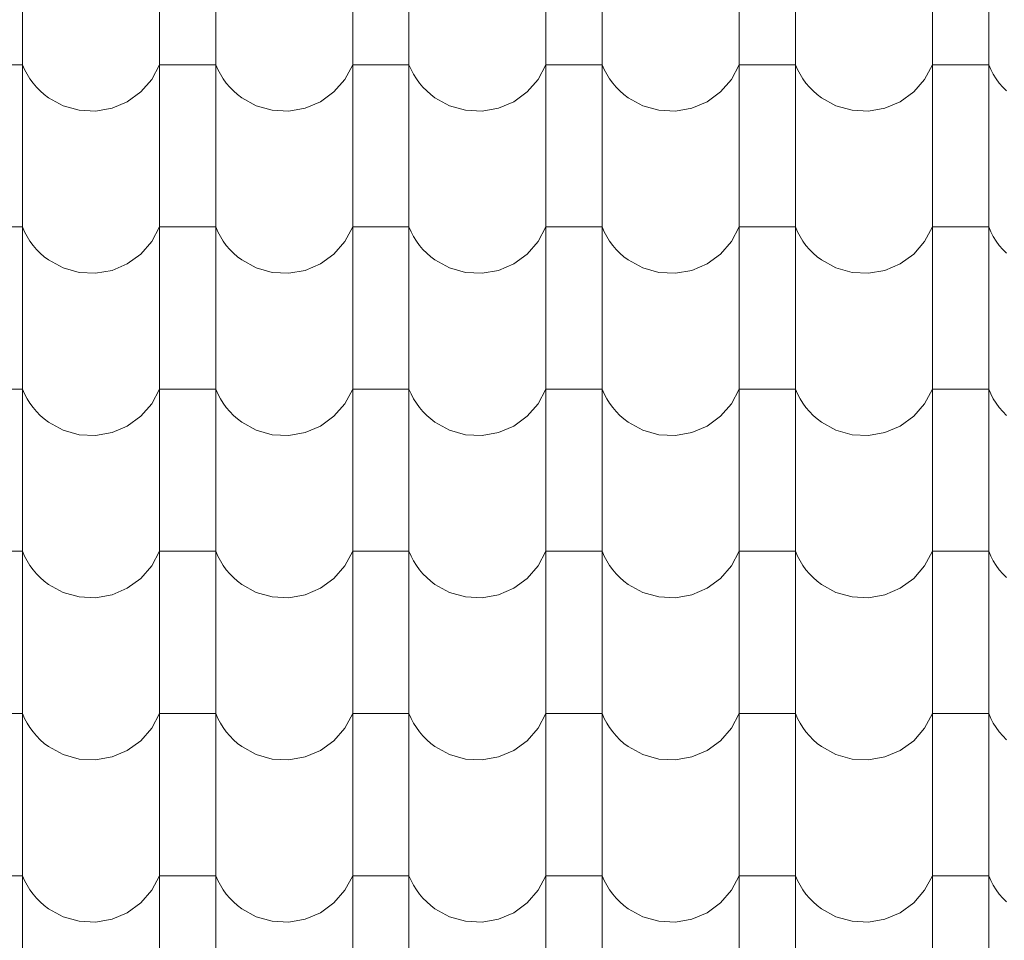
# Model space of a CAD drawing. Header units: millimetres. Extents: x -29624 to 9939, y -6894 to 6495.
# Tile 170 of 243: x 1536 to 1704, y -5318 to -5161. Entities that reach past the tile are written whole.
import ezdxf

# ---------------------------------------------------------------- set-up
doc = ezdxf.new("R2010")
doc.units = ezdxf.units.MM
doc.header["$MEASUREMENT"] = 0
doc.layers.add('990-D Import IFC', color=7, linetype='Continuous')

# ---------------------------------------------------------------- blocks, each defined once
blk = doc.blocks.new('*X1830', base_point=(515069.4, 47309.9))
at = {"layer": '990-D Import IFC', "color": 251, "linetype": 'Continuous', "lineweight": 13, "true_color": 0x6a6a6a}
for p, q in [((525347.5, -39391.1), (525347.5, -39668.1)), ((525581.4, -39391.1), (525581.4, -39668.1)), ((525677.5, -39391.1), (525677.5, -39668.1)), ((525911.4, -39391.1), (525911.4, -39668.1)), ((526007.5, -39391.1), (526007.5, -39668.1)), ((526241.4, -39391.1), (526241.4, -39668.1)), ((526337.5, -39391.1), (526337.5, -39668.1)), ((526571.4, -39391.1), (526571.4, -39668.1)), ((526667.5, -39391.1), (526667.5, -39668.1)), ((526901.4, -39391.1), (526901.4, -39668.1)), ((526997.5, -39391.1), (526997.5, -39668.1)), ((525347.5, -39499.2), (525299.4, -39499.2)), ((525347.5, -39499.2), (525351.1, -39507.5)), ((525351.1, -39507.5), (525355.4, -39515.6)), ((525568.1, -39524.2), (525581.4, -39499.2)), ((525629.4, -39499.2), (525581.4, -39499.2)), ((525677.5, -39499.2), (525629.4, -39499.2)), ((525677.5, -39499.2), (525681.1, -39507.5)), ((525681.1, -39507.5), (525685.4, -39515.6)), ((525898.1, -39524.2), (525911.4, -39499.2)), ((525959.4, -39499.2), (525911.4, -39499.2)), ((526007.5, -39499.2), (525959.4, -39499.2)), ((526007.5, -39499.2), (526011.1, -39507.5)), ((526011.1, -39507.5), (526015.4, -39515.6)), ((526228.1, -39524.2), (526241.4, -39499.2)), ((526289.4, -39499.2), (526241.4, -39499.2)), ((526337.5, -39499.2), (526289.4, -39499.2)), ((526337.5, -39499.2), (526341.1, -39507.5)), ((526341.1, -39507.5), (526345.4, -39515.6)), ((526558.1, -39524.2), (526571.4, -39499.2)), ((526619.4, -39499.2), (526571.4, -39499.2)), ((526667.5, -39499.2), (526619.4, -39499.2)), ((526667.5, -39499.2), (526671.1, -39507.5)), ((526671.1, -39507.5), (526675.4, -39515.6)), ((526888.1, -39524.2), (526901.4, -39499.2)), ((526949.4, -39499.2), (526901.4, -39499.2)), ((526997.5, -39499.2), (526949.4, -39499.2)), ((526997.5, -39499.2), (527001.1, -39507.5)), ((527001.1, -39507.5), (527005.4, -39515.6)), ((525355.4, -39515.6), (525360.2, -39523.3)), ((525360.2, -39523.3), (525365.5, -39530.7)), ((525549.4, -39545.7), (525568.1, -39524.2)), ((525685.4, -39515.6), (525690.2, -39523.3)), ((525690.2, -39523.3), (525695.5, -39530.7)), ((525879.4, -39545.7), (525898.1, -39524.2)), ((526015.4, -39515.6), (526020.2, -39523.3)), ((526020.2, -39523.3), (526025.5, -39530.7)), ((526209.4, -39545.7), (526228.1, -39524.2)), ((526345.4, -39515.6), (526350.2, -39523.3)), ((526350.2, -39523.3), (526355.5, -39530.7)), ((526539.4, -39545.7), (526558.1, -39524.2)), ((526675.4, -39515.6), (526680.2, -39523.3)), ((526680.2, -39523.3), (526685.5, -39530.7)), ((526869.4, -39545.7), (526888.1, -39524.2)), ((527005.4, -39515.6), (527010.2, -39523.3)), ((527010.2, -39523.3), (527015.5, -39530.7)), ((525365.5, -39530.7), (525371.4, -39537.6)), ((525371.4, -39537.6), (525377.8, -39544.1)), ((525377.8, -39544.1), (525384.6, -39550.2)), ((525526.5, -39562.4), (525549.4, -39545.7)), ((525695.5, -39530.7), (525701.4, -39537.6)), ((525701.4, -39537.6), (525707.8, -39544.1)), ((525707.8, -39544.1), (525714.6, -39550.2)), ((525856.5, -39562.4), (525879.4, -39545.7)), ((526025.5, -39530.7), (526031.4, -39537.6)), ((526031.4, -39537.6), (526037.8, -39544.1)), ((526037.8, -39544.1), (526044.6, -39550.2)), ((526186.5, -39562.4), (526209.4, -39545.7)), ((526355.5, -39530.7), (526361.4, -39537.6)), ((526361.4, -39537.6), (526367.8, -39544.1)), ((526367.8, -39544.1), (526374.6, -39550.2)), ((526516.5, -39562.4), (526539.4, -39545.7)), ((526685.5, -39530.7), (526691.4, -39537.6)), ((526691.4, -39537.6), (526697.8, -39544.1)), ((526697.8, -39544.1), (526704.6, -39550.2)), ((526846.5, -39562.4), (526869.4, -39545.7)), ((527015.5, -39530.7), (527021.4, -39537.6)), ((527021.4, -39537.6), (527027.8, -39544.1)), ((525384.6, -39550.2), (525391.9, -39555.7)), ((525391.9, -39555.7), (525416.7, -39569.4)), ((525500.4, -39573.5), (525526.5, -39562.4)), ((525714.6, -39550.2), (525721.9, -39555.7)), ((525721.9, -39555.7), (525746.7, -39569.4)), ((525830.4, -39573.5), (525856.5, -39562.4)), ((526044.6, -39550.2), (526051.9, -39555.7)), ((526051.9, -39555.7), (526076.7, -39569.4)), ((526160.4, -39573.5), (526186.5, -39562.4)), ((526374.6, -39550.2), (526381.9, -39555.7)), ((526381.9, -39555.7), (526406.7, -39569.4)), ((526490.4, -39573.5), (526516.5, -39562.4)), ((526704.6, -39550.2), (526711.9, -39555.7)), ((526711.9, -39555.7), (526736.7, -39569.4)), ((526820.4, -39573.5), (526846.5, -39562.4)), ((525416.7, -39569.4), (525444.1, -39577.1)), ((525444.1, -39577.1), (525472.4, -39578.5)), ((525472.4, -39578.5), (525500.4, -39573.5)), ((525746.7, -39569.4), (525774.1, -39577.1)), ((525774.1, -39577.1), (525802.4, -39578.5)), ((525802.4, -39578.5), (525830.4, -39573.5)), ((526076.7, -39569.4), (526104.1, -39577.1)), ((526104.1, -39577.1), (526132.4, -39578.5)), ((526132.4, -39578.5), (526160.4, -39573.5)), ((526406.7, -39569.4), (526434.1, -39577.1)), ((526434.1, -39577.1), (526462.4, -39578.5)), ((526462.4, -39578.5), (526490.4, -39573.5)), ((526736.7, -39569.4), (526764.1, -39577.1)), ((526764.1, -39577.1), (526792.4, -39578.5)), ((526792.4, -39578.5), (526820.4, -39573.5)), ((525347.5, -39668.1), (525347.5, -39945.1)), ((525581.4, -39668.1), (525581.4, -39945.1)), ((525677.5, -39668.1), (525677.5, -39945.1)), ((525911.4, -39668.1), (525911.4, -39945.1)), ((526007.5, -39668.1), (526007.5, -39945.1)), ((526241.4, -39668.1), (526241.4, -39945.1)), ((526337.5, -39668.1), (526337.5, -39945.1)), ((526571.4, -39668.1), (526571.4, -39945.1)), ((526667.5, -39668.1), (526667.5, -39945.1)), ((526901.4, -39668.1), (526901.4, -39945.1)), ((526997.5, -39668.1), (526997.5, -39945.1)), ((525347.5, -39776.2), (525299.4, -39776.2)), ((525347.5, -39776.2), (525351.1, -39784.5)), ((525568.1, -39801.2), (525581.4, -39776.2)), ((525629.4, -39776.2), (525581.4, -39776.2)), ((525677.5, -39776.2), (525629.4, -39776.2)), ((525677.5, -39776.2), (525681.1, -39784.5)), ((525898.1, -39801.2), (525911.4, -39776.2)), ((525959.4, -39776.2), (525911.4, -39776.2)), ((526007.5, -39776.2), (525959.4, -39776.2)), ((526007.5, -39776.2), (526011.1, -39784.5)), ((526228.1, -39801.2), (526241.4, -39776.2)), ((526289.4, -39776.2), (526241.4, -39776.2)), ((526337.5, -39776.2), (526289.4, -39776.2)), ((526337.5, -39776.2), (526341.1, -39784.5)), ((526558.1, -39801.2), (526571.4, -39776.2)), ((526619.4, -39776.2), (526571.4, -39776.2)), ((526667.5, -39776.2), (526619.4, -39776.2)), ((526667.5, -39776.2), (526671.1, -39784.5)), ((526888.1, -39801.2), (526901.4, -39776.2)), ((526949.4, -39776.2), (526901.4, -39776.2)), ((526997.5, -39776.2), (526949.4, -39776.2)), ((526997.5, -39776.2), (527001.1, -39784.5)), ((525351.1, -39784.5), (525355.4, -39792.6)), ((525355.4, -39792.6), (525360.2, -39800.3)), ((525681.1, -39784.5), (525685.4, -39792.6)), ((525685.4, -39792.6), (525690.2, -39800.3)), ((526011.1, -39784.5), (526015.4, -39792.6)), ((526015.4, -39792.6), (526020.2, -39800.3)), ((526341.1, -39784.5), (526345.4, -39792.6)), ((526345.4, -39792.6), (526350.2, -39800.3)), ((526671.1, -39784.5), (526675.4, -39792.6)), ((526675.4, -39792.6), (526680.2, -39800.3)), ((527001.1, -39784.5), (527005.4, -39792.6)), ((527005.4, -39792.6), (527010.2, -39800.3)), ((525360.2, -39800.3), (525365.5, -39807.7)), ((525365.5, -39807.7), (525371.4, -39814.6)), ((525371.4, -39814.6), (525377.8, -39821.1)), ((525549.4, -39822.7), (525568.1, -39801.2)), ((525690.2, -39800.3), (525695.5, -39807.7)), ((525695.5, -39807.7), (525701.4, -39814.6)), ((525701.4, -39814.6), (525707.8, -39821.1)), ((525879.4, -39822.7), (525898.1, -39801.2)), ((526020.2, -39800.3), (526025.5, -39807.7)), ((526025.5, -39807.7), (526031.4, -39814.6)), ((526031.4, -39814.6), (526037.8, -39821.1)), ((526209.4, -39822.7), (526228.1, -39801.2)), ((526350.2, -39800.3), (526355.5, -39807.7)), ((526355.5, -39807.7), (526361.4, -39814.6)), ((526361.4, -39814.6), (526367.8, -39821.1)), ((526539.4, -39822.7), (526558.1, -39801.2)), ((526680.2, -39800.3), (526685.5, -39807.7)), ((526685.5, -39807.7), (526691.4, -39814.6)), ((526691.4, -39814.6), (526697.8, -39821.1)), ((526869.4, -39822.7), (526888.1, -39801.2)), ((527010.2, -39800.3), (527015.5, -39807.7)), ((527015.5, -39807.7), (527021.4, -39814.6)), ((527021.4, -39814.6), (527027.8, -39821.1)), ((525377.8, -39821.1), (525384.6, -39827.2)), ((525384.6, -39827.2), (525391.9, -39832.7)), ((525391.9, -39832.7), (525416.7, -39846.4)), ((525526.5, -39839.4), (525549.4, -39822.7)), ((525707.8, -39821.1), (525714.6, -39827.2)), ((525714.6, -39827.2), (525721.9, -39832.7)), ((525721.9, -39832.7), (525746.7, -39846.4)), ((525856.5, -39839.4), (525879.4, -39822.7)), ((526037.8, -39821.1), (526044.6, -39827.2)), ((526044.6, -39827.2), (526051.9, -39832.7)), ((526051.9, -39832.7), (526076.7, -39846.4)), ((526186.5, -39839.4), (526209.4, -39822.7)), ((526367.8, -39821.1), (526374.6, -39827.2)), ((526374.6, -39827.2), (526381.9, -39832.7)), ((526381.9, -39832.7), (526406.7, -39846.4)), ((526516.5, -39839.4), (526539.4, -39822.7)), ((526697.8, -39821.1), (526704.6, -39827.2)), ((526704.6, -39827.2), (526711.9, -39832.7)), ((526711.9, -39832.7), (526736.7, -39846.4)), ((526846.5, -39839.4), (526869.4, -39822.7)), ((525416.7, -39846.4), (525444.1, -39854.1)), ((525500.4, -39850.5), (525526.5, -39839.4)), ((525746.7, -39846.4), (525774.1, -39854.1)), ((525830.4, -39850.5), (525856.5, -39839.4)), ((526076.7, -39846.4), (526104.1, -39854.1)), ((526160.4, -39850.5), (526186.5, -39839.4)), ((526406.7, -39846.4), (526434.1, -39854.1)), ((526490.4, -39850.5), (526516.5, -39839.4)), ((526736.7, -39846.4), (526764.1, -39854.1)), ((526820.4, -39850.5), (526846.5, -39839.4)), ((525444.1, -39854.1), (525472.4, -39855.5)), ((525472.4, -39855.5), (525500.4, -39850.5)), ((525774.1, -39854.1), (525802.4, -39855.5)), ((525802.4, -39855.5), (525830.4, -39850.5)), ((526104.1, -39854.1), (526132.4, -39855.5)), ((526132.4, -39855.5), (526160.4, -39850.5)), ((526434.1, -39854.1), (526462.4, -39855.5)), ((526462.4, -39855.5), (526490.4, -39850.5)), ((526764.1, -39854.1), (526792.4, -39855.5)), ((526792.4, -39855.5), (526820.4, -39850.5)), ((525347.5, -39945.1), (525347.5, -40222.1)), ((525581.4, -39945.1), (525581.4, -40222.1)), ((525677.5, -39945.1), (525677.5, -40222.1)), ((525911.4, -39945.1), (525911.4, -40222.1)), ((526007.5, -39945.1), (526007.5, -40222.1)), ((526241.4, -39945.1), (526241.4, -40222.1)), ((526337.5, -39945.1), (526337.5, -40222.1)), ((526571.4, -39945.1), (526571.4, -40222.1)), ((526667.5, -39945.1), (526667.5, -40222.1)), ((526901.4, -39945.1), (526901.4, -40222.1)), ((526997.5, -39945.1), (526997.5, -40222.1)), ((525347.5, -40053.2), (525299.4, -40053.2)), ((525347.5, -40053.2), (525351.1, -40061.5)), ((525351.1, -40061.5), (525355.4, -40069.6)), ((525568.1, -40078.2), (525581.4, -40053.2)), ((525629.4, -40053.2), (525581.4, -40053.2)), ((525677.5, -40053.2), (525629.4, -40053.2)), ((525677.5, -40053.2), (525681.1, -40061.5)), ((525681.1, -40061.5), (525685.4, -40069.6)), ((525898.1, -40078.2), (525911.4, -40053.2)), ((525959.4, -40053.2), (525911.4, -40053.2)), ((526007.5, -40053.2), (525959.4, -40053.2)), ((526007.5, -40053.2), (526011.1, -40061.5)), ((526011.1, -40061.5), (526015.4, -40069.6)), ((526228.1, -40078.2), (526241.4, -40053.2)), ((526289.4, -40053.2), (526241.4, -40053.2)), ((526337.5, -40053.2), (526289.4, -40053.2)), ((526337.5, -40053.2), (526341.1, -40061.5)), ((526341.1, -40061.5), (526345.4, -40069.6)), ((526558.1, -40078.2), (526571.4, -40053.2)), ((526619.4, -40053.2), (526571.4, -40053.2)), ((526667.5, -40053.2), (526619.4, -40053.2)), ((526667.5, -40053.2), (526671.1, -40061.5)), ((526671.1, -40061.5), (526675.4, -40069.6)), ((526888.1, -40078.2), (526901.4, -40053.2)), ((526949.4, -40053.2), (526901.4, -40053.2)), ((526997.5, -40053.2), (526949.4, -40053.2)), ((526997.5, -40053.2), (527001.1, -40061.5)), ((527001.1, -40061.5), (527005.4, -40069.6)), ((525355.4, -40069.6), (525360.2, -40077.3)), ((525360.2, -40077.3), (525365.5, -40084.7)), ((525365.5, -40084.7), (525371.4, -40091.6)), ((525549.4, -40099.7), (525568.1, -40078.2)), ((525685.4, -40069.6), (525690.2, -40077.3)), ((525690.2, -40077.3), (525695.5, -40084.7)), ((525695.5, -40084.7), (525701.4, -40091.6)), ((525879.4, -40099.7), (525898.1, -40078.2)), ((526015.4, -40069.6), (526020.2, -40077.3)), ((526020.2, -40077.3), (526025.5, -40084.7)), ((526025.5, -40084.7), (526031.4, -40091.6)), ((526209.4, -40099.7), (526228.1, -40078.2)), ((526345.4, -40069.6), (526350.2, -40077.3)), ((526350.2, -40077.3), (526355.5, -40084.7)), ((526355.5, -40084.7), (526361.4, -40091.6)), ((526539.4, -40099.7), (526558.1, -40078.2)), ((526675.4, -40069.6), (526680.2, -40077.3)), ((526680.2, -40077.3), (526685.5, -40084.7)), ((526685.5, -40084.7), (526691.4, -40091.6)), ((526869.4, -40099.7), (526888.1, -40078.2)), ((527005.4, -40069.6), (527010.2, -40077.3)), ((527010.2, -40077.3), (527015.5, -40084.7)), ((527015.5, -40084.7), (527021.4, -40091.6)), ((525371.4, -40091.6), (525377.8, -40098.1)), ((525377.8, -40098.1), (525384.6, -40104.2)), ((525526.5, -40116.4), (525549.4, -40099.7)), ((525701.4, -40091.6), (525707.8, -40098.1)), ((525707.8, -40098.1), (525714.6, -40104.2)), ((525856.5, -40116.4), (525879.4, -40099.7)), ((526031.4, -40091.6), (526037.8, -40098.1)), ((526037.8, -40098.1), (526044.6, -40104.2)), ((526186.5, -40116.4), (526209.4, -40099.7)), ((526361.4, -40091.6), (526367.8, -40098.1)), ((526367.8, -40098.1), (526374.6, -40104.2)), ((526516.5, -40116.4), (526539.4, -40099.7)), ((526691.4, -40091.6), (526697.8, -40098.1)), ((526697.8, -40098.1), (526704.6, -40104.2)), ((526846.5, -40116.4), (526869.4, -40099.7)), ((527021.4, -40091.6), (527027.8, -40098.1)), ((525384.6, -40104.2), (525391.9, -40109.7)), ((525391.9, -40109.7), (525416.7, -40123.4)), ((525500.4, -40127.5), (525526.5, -40116.4)), ((525714.6, -40104.2), (525721.9, -40109.7)), ((525721.9, -40109.7), (525746.7, -40123.4)), ((525830.4, -40127.5), (525856.5, -40116.4)), ((526044.6, -40104.2), (526051.9, -40109.7)), ((526051.9, -40109.7), (526076.7, -40123.4)), ((526160.4, -40127.5), (526186.5, -40116.4)), ((526374.6, -40104.2), (526381.9, -40109.7)), ((526381.9, -40109.7), (526406.7, -40123.4)), ((526490.4, -40127.5), (526516.5, -40116.4)), ((526704.6, -40104.2), (526711.9, -40109.7)), ((526711.9, -40109.7), (526736.7, -40123.4)), ((526820.4, -40127.5), (526846.5, -40116.4)), ((525416.7, -40123.4), (525444.1, -40131.1)), ((525444.1, -40131.1), (525472.4, -40132.5)), ((525472.4, -40132.5), (525500.4, -40127.5)), ((525746.7, -40123.4), (525774.1, -40131.1)), ((525774.1, -40131.1), (525802.4, -40132.5)), ((525802.4, -40132.5), (525830.4, -40127.5)), ((526076.7, -40123.4), (526104.1, -40131.1)), ((526104.1, -40131.1), (526132.4, -40132.5)), ((526132.4, -40132.5), (526160.4, -40127.5)), ((526406.7, -40123.4), (526434.1, -40131.1)), ((526434.1, -40131.1), (526462.4, -40132.5)), ((526462.4, -40132.5), (526490.4, -40127.5)), ((526736.7, -40123.4), (526764.1, -40131.1)), ((526764.1, -40131.1), (526792.4, -40132.5)), ((526792.4, -40132.5), (526820.4, -40127.5)), ((525347.5, -40222.1), (525347.5, -40499.1)), ((525581.4, -40222.1), (525581.4, -40499.1)), ((525677.5, -40222.1), (525677.5, -40499.1)), ((525911.4, -40222.1), (525911.4, -40499.1)), ((526007.5, -40222.1), (526007.5, -40499.1)), ((526241.4, -40222.1), (526241.4, -40499.1)), ((526337.5, -40222.1), (526337.5, -40499.1)), ((526571.4, -40222.1), (526571.4, -40499.1)), ((526667.5, -40222.1), (526667.5, -40499.1)), ((526901.4, -40222.1), (526901.4, -40499.1)), ((526997.5, -40222.1), (526997.5, -40499.1)), ((525347.5, -40330.2), (525299.4, -40330.2)), ((525347.5, -40330.2), (525351.1, -40338.5)), ((525568.1, -40355.2), (525581.4, -40330.2)), ((525629.4, -40330.2), (525581.4, -40330.2)), ((525677.5, -40330.2), (525629.4, -40330.2)), ((525677.5, -40330.2), (525681.1, -40338.5)), ((525898.1, -40355.2), (525911.4, -40330.2)), ((525959.4, -40330.2), (525911.4, -40330.2)), ((526007.5, -40330.2), (525959.4, -40330.2)), ((526007.5, -40330.2), (526011.1, -40338.5)), ((526228.1, -40355.2), (526241.4, -40330.2)), ((526289.4, -40330.2), (526241.4, -40330.2)), ((526337.5, -40330.2), (526289.4, -40330.2)), ((526337.5, -40330.2), (526341.1, -40338.5)), ((526558.1, -40355.2), (526571.4, -40330.2)), ((526619.4, -40330.2), (526571.4, -40330.2)), ((526667.5, -40330.2), (526619.4, -40330.2)), ((526667.5, -40330.2), (526671.1, -40338.5)), ((526888.1, -40355.2), (526901.4, -40330.2)), ((526949.4, -40330.2), (526901.4, -40330.2)), ((526997.5, -40330.2), (526949.4, -40330.2)), ((526997.5, -40330.2), (527001.1, -40338.5)), ((525351.1, -40338.5), (525355.4, -40346.6)), ((525355.4, -40346.6), (525360.2, -40354.3)), ((525360.2, -40354.3), (525365.5, -40361.7)), ((525681.1, -40338.5), (525685.4, -40346.6)), ((525685.4, -40346.6), (525690.2, -40354.3)), ((525690.2, -40354.3), (525695.5, -40361.7)), ((526011.1, -40338.5), (526015.4, -40346.6)), ((526015.4, -40346.6), (526020.2, -40354.3)), ((526020.2, -40354.3), (526025.5, -40361.7)), ((526341.1, -40338.5), (526345.4, -40346.6)), ((526345.4, -40346.6), (526350.2, -40354.3)), ((526350.2, -40354.3), (526355.5, -40361.7)), ((526671.1, -40338.5), (526675.4, -40346.6)), ((526675.4, -40346.6), (526680.2, -40354.3)), ((526680.2, -40354.3), (526685.5, -40361.7)), ((527001.1, -40338.5), (527005.4, -40346.6)), ((527005.4, -40346.6), (527010.2, -40354.3)), ((527010.2, -40354.3), (527015.5, -40361.7)), ((525365.5, -40361.7), (525371.4, -40368.6)), ((525371.4, -40368.6), (525377.8, -40375.1)), ((525549.4, -40376.7), (525568.1, -40355.2)), ((525695.5, -40361.7), (525701.4, -40368.6)), ((525701.4, -40368.6), (525707.8, -40375.1)), ((525879.4, -40376.7), (525898.1, -40355.2)), ((526025.5, -40361.7), (526031.4, -40368.6)), ((526031.4, -40368.6), (526037.8, -40375.1)), ((526209.4, -40376.7), (526228.1, -40355.2)), ((526355.5, -40361.7), (526361.4, -40368.6)), ((526361.4, -40368.6), (526367.8, -40375.1)), ((526539.4, -40376.7), (526558.1, -40355.2)), ((526685.5, -40361.7), (526691.4, -40368.6)), ((526691.4, -40368.6), (526697.8, -40375.1)), ((526869.4, -40376.7), (526888.1, -40355.2)), ((527015.5, -40361.7), (527021.4, -40368.6)), ((527021.4, -40368.6), (527027.8, -40375.1)), ((525377.8, -40375.1), (525384.6, -40381.2)), ((525384.6, -40381.2), (525391.9, -40386.7)), ((525391.9, -40386.7), (525416.7, -40400.4)), ((525526.5, -40393.4), (525549.4, -40376.7)), ((525707.8, -40375.1), (525714.6, -40381.2)), ((525714.6, -40381.2), (525721.9, -40386.7)), ((525721.9, -40386.7), (525746.7, -40400.4)), ((525856.5, -40393.4), (525879.4, -40376.7)), ((526037.8, -40375.1), (526044.6, -40381.2)), ((526044.6, -40381.2), (526051.9, -40386.7)), ((526051.9, -40386.7), (526076.7, -40400.4)), ((526186.5, -40393.4), (526209.4, -40376.7)), ((526367.8, -40375.1), (526374.6, -40381.2)), ((526374.6, -40381.2), (526381.9, -40386.7)), ((526381.9, -40386.7), (526406.7, -40400.4)), ((526516.5, -40393.4), (526539.4, -40376.7)), ((526697.8, -40375.1), (526704.6, -40381.2)), ((526704.6, -40381.2), (526711.9, -40386.7)), ((526711.9, -40386.7), (526736.7, -40400.4)), ((526846.5, -40393.4), (526869.4, -40376.7)), ((525416.7, -40400.4), (525444.1, -40408.1)), ((525472.4, -40409.5), (525500.4, -40404.5)), ((525500.4, -40404.5), (525526.5, -40393.4)), ((525746.7, -40400.4), (525774.1, -40408.1)), ((525802.4, -40409.5), (525830.4, -40404.5)), ((525830.4, -40404.5), (525856.5, -40393.4)), ((526076.7, -40400.4), (526104.1, -40408.1)), ((526132.4, -40409.5), (526160.4, -40404.5)), ((526160.4, -40404.5), (526186.5, -40393.4)), ((526406.7, -40400.4), (526434.1, -40408.1)), ((526462.4, -40409.5), (526490.4, -40404.5)), ((526490.4, -40404.5), (526516.5, -40393.4)), ((526736.7, -40400.4), (526764.1, -40408.1)), ((526792.4, -40409.5), (526820.4, -40404.5)), ((526820.4, -40404.5), (526846.5, -40393.4)), ((525444.1, -40408.1), (525472.4, -40409.5)), ((525774.1, -40408.1), (525802.4, -40409.5)), ((526104.1, -40408.1), (526132.4, -40409.5)), ((526434.1, -40408.1), (526462.4, -40409.5)), ((526764.1, -40408.1), (526792.4, -40409.5)), ((525347.5, -40499.1), (525347.5, -40776.1)), ((525581.4, -40499.1), (525581.4, -40776.1)), ((525677.5, -40499.1), (525677.5, -40776.1)), ((525911.4, -40499.1), (525911.4, -40776.1)), ((526007.5, -40499.1), (526007.5, -40776.1)), ((526241.4, -40499.1), (526241.4, -40776.1)), ((526337.5, -40499.1), (526337.5, -40776.1)), ((526571.4, -40499.1), (526571.4, -40776.1)), ((526667.5, -40499.1), (526667.5, -40776.1)), ((526901.4, -40499.1), (526901.4, -40776.1)), ((526997.5, -40499.1), (526997.5, -40776.1)), ((525347.5, -40607.2), (525299.4, -40607.2)), ((525347.5, -40607.2), (525351.1, -40615.5)), ((525351.1, -40615.5), (525355.4, -40623.6)), ((525568.1, -40632.2), (525581.4, -40607.2)), ((525629.4, -40607.2), (525581.4, -40607.2)), ((525677.5, -40607.2), (525629.4, -40607.2)), ((525677.5, -40607.2), (525681.1, -40615.5)), ((525681.1, -40615.5), (525685.4, -40623.6)), ((525898.1, -40632.2), (525911.4, -40607.2)), ((525959.4, -40607.2), (525911.4, -40607.2)), ((526007.5, -40607.2), (525959.4, -40607.2)), ((526007.5, -40607.2), (526011.1, -40615.5)), ((526011.1, -40615.5), (526015.4, -40623.6)), ((526228.1, -40632.2), (526241.4, -40607.2)), ((526289.4, -40607.2), (526241.4, -40607.2)), ((526337.5, -40607.2), (526289.4, -40607.2)), ((526337.5, -40607.2), (526341.1, -40615.5)), ((526341.1, -40615.5), (526345.4, -40623.6)), ((526558.1, -40632.2), (526571.4, -40607.2)), ((526619.4, -40607.2), (526571.4, -40607.2)), ((526667.5, -40607.2), (526619.4, -40607.2)), ((526667.5, -40607.2), (526671.1, -40615.5)), ((526671.1, -40615.5), (526675.4, -40623.6)), ((526888.1, -40632.2), (526901.4, -40607.2)), ((526949.4, -40607.2), (526901.4, -40607.2)), ((526997.5, -40607.2), (526949.4, -40607.2)), ((526997.5, -40607.2), (527001.1, -40615.5)), ((527001.1, -40615.5), (527005.4, -40623.6)), ((525355.4, -40623.6), (525360.2, -40631.3)), ((525360.2, -40631.3), (525365.5, -40638.7)), ((525365.5, -40638.7), (525371.4, -40645.6)), ((525549.4, -40653.7), (525568.1, -40632.2)), ((525685.4, -40623.6), (525690.2, -40631.3)), ((525690.2, -40631.3), (525695.5, -40638.7)), ((525695.5, -40638.7), (525701.4, -40645.6)), ((525879.4, -40653.7), (525898.1, -40632.2)), ((526015.4, -40623.6), (526020.2, -40631.3)), ((526020.2, -40631.3), (526025.5, -40638.7)), ((526025.5, -40638.7), (526031.4, -40645.6)), ((526209.4, -40653.7), (526228.1, -40632.2)), ((526345.4, -40623.6), (526350.2, -40631.3)), ((526350.2, -40631.3), (526355.5, -40638.7)), ((526355.5, -40638.7), (526361.4, -40645.6)), ((526539.4, -40653.7), (526558.1, -40632.2)), ((526675.4, -40623.6), (526680.2, -40631.3)), ((526680.2, -40631.3), (526685.5, -40638.7)), ((526685.5, -40638.7), (526691.4, -40645.6)), ((526869.4, -40653.7), (526888.1, -40632.2)), ((527005.4, -40623.6), (527010.2, -40631.3)), ((527010.2, -40631.3), (527015.5, -40638.7)), ((527015.5, -40638.7), (527021.4, -40645.6)), ((525371.4, -40645.6), (525377.8, -40652.1)), ((525377.8, -40652.1), (525384.6, -40658.2)), ((525526.5, -40670.4), (525549.4, -40653.7)), ((525701.4, -40645.6), (525707.8, -40652.1)), ((525707.8, -40652.1), (525714.6, -40658.2)), ((525856.5, -40670.4), (525879.4, -40653.7)), ((526031.4, -40645.6), (526037.8, -40652.1)), ((526037.8, -40652.1), (526044.6, -40658.2)), ((526186.5, -40670.4), (526209.4, -40653.7)), ((526361.4, -40645.6), (526367.8, -40652.1)), ((526367.8, -40652.1), (526374.6, -40658.2)), ((526516.5, -40670.4), (526539.4, -40653.7)), ((526691.4, -40645.6), (526697.8, -40652.1)), ((526697.8, -40652.1), (526704.6, -40658.2)), ((526846.5, -40670.4), (526869.4, -40653.7)), ((527021.4, -40645.6), (527027.8, -40652.1)), ((525384.6, -40658.2), (525391.9, -40663.7)), ((525391.9, -40663.7), (525416.7, -40677.4)), ((525500.4, -40681.5), (525526.5, -40670.4)), ((525714.6, -40658.2), (525721.9, -40663.7)), ((525721.9, -40663.7), (525746.7, -40677.4)), ((525830.4, -40681.5), (525856.5, -40670.4)), ((526044.6, -40658.2), (526051.9, -40663.7)), ((526051.9, -40663.7), (526076.7, -40677.4)), ((526160.4, -40681.5), (526186.5, -40670.4)), ((526374.6, -40658.2), (526381.9, -40663.7)), ((526381.9, -40663.7), (526406.7, -40677.4)), ((526490.4, -40681.5), (526516.5, -40670.4)), ((526704.6, -40658.2), (526711.9, -40663.7)), ((526711.9, -40663.7), (526736.7, -40677.4)), ((526820.4, -40681.5), (526846.5, -40670.4)), ((525416.7, -40677.4), (525444.1, -40685.1)), ((525444.1, -40685.1), (525472.4, -40686.5)), ((525472.4, -40686.5), (525500.4, -40681.5)), ((525746.7, -40677.4), (525774.1, -40685.1)), ((525774.1, -40685.1), (525802.4, -40686.5)), ((525802.4, -40686.5), (525830.4, -40681.5)), ((526076.7, -40677.4), (526104.1, -40685.1)), ((526104.1, -40685.1), (526132.4, -40686.5)), ((526132.4, -40686.5), (526160.4, -40681.5)), ((526406.7, -40677.4), (526434.1, -40685.1)), ((526434.1, -40685.1), (526462.4, -40686.5)), ((526462.4, -40686.5), (526490.4, -40681.5)), ((526736.7, -40677.4), (526764.1, -40685.1)), ((526764.1, -40685.1), (526792.4, -40686.5)), ((526792.4, -40686.5), (526820.4, -40681.5)), ((525347.5, -40776.1), (525347.5, -41053.1)), ((525581.4, -40776.1), (525581.4, -41053.1)), ((525677.5, -40776.1), (525677.5, -41053.1)), ((525911.4, -40776.1), (525911.4, -41053.1)), ((526007.5, -40776.1), (526007.5, -41053.1)), ((526241.4, -40776.1), (526241.4, -41053.1)), ((526337.5, -40776.1), (526337.5, -41053.1)), ((526571.4, -40776.1), (526571.4, -41053.1)), ((526667.5, -40776.1), (526667.5, -41053.1)), ((526901.4, -40776.1), (526901.4, -41053.1)), ((526997.5, -40776.1), (526997.5, -41053.1)), ((525347.5, -40884.2), (525299.4, -40884.2)), ((525347.5, -40884.2), (525351.1, -40892.5)), ((525351.1, -40892.5), (525355.4, -40900.6)), ((525568.1, -40909.2), (525581.4, -40884.2)), ((525629.4, -40884.2), (525581.4, -40884.2)), ((525677.5, -40884.2), (525629.4, -40884.2)), ((525677.5, -40884.2), (525681.1, -40892.5)), ((525681.1, -40892.5), (525685.4, -40900.6)), ((525898.1, -40909.2), (525911.4, -40884.2)), ((525959.4, -40884.2), (525911.4, -40884.2)), ((526007.5, -40884.2), (525959.4, -40884.2)), ((526007.5, -40884.2), (526011.1, -40892.5)), ((526011.1, -40892.5), (526015.4, -40900.6)), ((526228.1, -40909.2), (526241.4, -40884.2)), ((526289.4, -40884.2), (526241.4, -40884.2)), ((526337.5, -40884.2), (526289.4, -40884.2)), ((526337.5, -40884.2), (526341.1, -40892.5)), ((526341.1, -40892.5), (526345.4, -40900.6)), ((526558.1, -40909.2), (526571.4, -40884.2)), ((526619.4, -40884.2), (526571.4, -40884.2)), ((526667.5, -40884.2), (526619.4, -40884.2)), ((526667.5, -40884.2), (526671.1, -40892.5)), ((526671.1, -40892.5), (526675.4, -40900.6)), ((526888.1, -40909.2), (526901.4, -40884.2)), ((526949.4, -40884.2), (526901.4, -40884.2)), ((526997.5, -40884.2), (526949.4, -40884.2)), ((526997.5, -40884.2), (527001.1, -40892.5)), ((527001.1, -40892.5), (527005.4, -40900.6)), ((525355.4, -40900.6), (525360.2, -40908.3)), ((525360.2, -40908.3), (525365.5, -40915.7)), ((525549.4, -40930.7), (525568.1, -40909.2)), ((525685.4, -40900.6), (525690.2, -40908.3)), ((525690.2, -40908.3), (525695.5, -40915.7)), ((525879.4, -40930.7), (525898.1, -40909.2)), ((526015.4, -40900.6), (526020.2, -40908.3)), ((526020.2, -40908.3), (526025.5, -40915.7)), ((526209.4, -40930.7), (526228.1, -40909.2)), ((526345.4, -40900.6), (526350.2, -40908.3)), ((526350.2, -40908.3), (526355.5, -40915.7)), ((526539.4, -40930.7), (526558.1, -40909.2)), ((526675.4, -40900.6), (526680.2, -40908.3)), ((526680.2, -40908.3), (526685.5, -40915.7)), ((526869.4, -40930.7), (526888.1, -40909.2)), ((527005.4, -40900.6), (527010.2, -40908.3)), ((527010.2, -40908.3), (527015.5, -40915.7)), ((525365.5, -40915.7), (525371.4, -40922.6)), ((525371.4, -40922.6), (525377.8, -40929.1)), ((525695.5, -40915.7), (525701.4, -40922.6)), ((525701.4, -40922.6), (525707.8, -40929.1)), ((526025.5, -40915.7), (526031.4, -40922.6)), ((526031.4, -40922.6), (526037.8, -40929.1)), ((526355.5, -40915.7), (526361.4, -40922.6)), ((526361.4, -40922.6), (526367.8, -40929.1)), ((526685.5, -40915.7), (526691.4, -40922.6)), ((526691.4, -40922.6), (526697.8, -40929.1)), ((527015.5, -40915.7), (527021.4, -40922.6)), ((527021.4, -40922.6), (527027.8, -40929.1)), ((525377.8, -40929.1), (525384.6, -40935.2)), ((525384.6, -40935.2), (525391.9, -40940.7)), ((525391.9, -40940.7), (525416.7, -40954.4)), ((525526.5, -40947.4), (525549.4, -40930.7)), ((525707.8, -40929.1), (525714.6, -40935.2)), ((525714.6, -40935.2), (525721.9, -40940.7)), ((525721.9, -40940.7), (525746.7, -40954.4)), ((525856.5, -40947.4), (525879.4, -40930.7)), ((526037.8, -40929.1), (526044.6, -40935.2)), ((526044.6, -40935.2), (526051.9, -40940.7)), ((526051.9, -40940.7), (526076.7, -40954.4)), ((526186.5, -40947.4), (526209.4, -40930.7)), ((526367.8, -40929.1), (526374.6, -40935.2)), ((526374.6, -40935.2), (526381.9, -40940.7)), ((526381.9, -40940.7), (526406.7, -40954.4)), ((526516.5, -40947.4), (526539.4, -40930.7)), ((526697.8, -40929.1), (526704.6, -40935.2)), ((526704.6, -40935.2), (526711.9, -40940.7)), ((526711.9, -40940.7), (526736.7, -40954.4)), ((526846.5, -40947.4), (526869.4, -40930.7)), ((525416.7, -40954.4), (525444.1, -40962.1)), ((525472.4, -40963.5), (525500.4, -40958.5)), ((525500.4, -40958.5), (525526.5, -40947.4)), ((525746.7, -40954.4), (525774.1, -40962.1)), ((525802.4, -40963.5), (525830.4, -40958.5)), ((525830.4, -40958.5), (525856.5, -40947.4)), ((526076.7, -40954.4), (526104.1, -40962.1)), ((526132.4, -40963.5), (526160.4, -40958.5)), ((526160.4, -40958.5), (526186.5, -40947.4)), ((526406.7, -40954.4), (526434.1, -40962.1)), ((526462.4, -40963.5), (526490.4, -40958.5)), ((526490.4, -40958.5), (526516.5, -40947.4)), ((526736.7, -40954.4), (526764.1, -40962.1)), ((526792.4, -40963.5), (526820.4, -40958.5)), ((526820.4, -40958.5), (526846.5, -40947.4)), ((525444.1, -40962.1), (525472.4, -40963.5)), ((525774.1, -40962.1), (525802.4, -40963.5)), ((526104.1, -40962.1), (526132.4, -40963.5)), ((526434.1, -40962.1), (526462.4, -40963.5)), ((526764.1, -40962.1), (526792.4, -40963.5))]:
    blk.add_line(p, q, dxfattribs=at)
blk = doc.blocks.new('Wypełnienie_15_3', base_point=(515069.4, 47309.9))
at = {"layer": '990-D Import IFC', "color": 251, "linetype": 'Continuous', "lineweight": 13, "true_color": 0x6a6a6a}
blk.add_blockref('*X1830', (515069.4, 47309.9), dxfattribs=at)

msp = doc.modelspace()

# ---------------------------------------------------------------- block references
at = {"layer": '990-D Import IFC', "color": 251, "linetype": 'Continuous', "lineweight": 13, "true_color": 0x6a6a6a, "xscale": 0.1, "yscale": 0.1, "zscale": 0.1}
msp.add_blockref('Wypełnienie_15_3', (508.562, 3512.683), dxfattribs=at)

doc.saveas('drawing.dxf')
